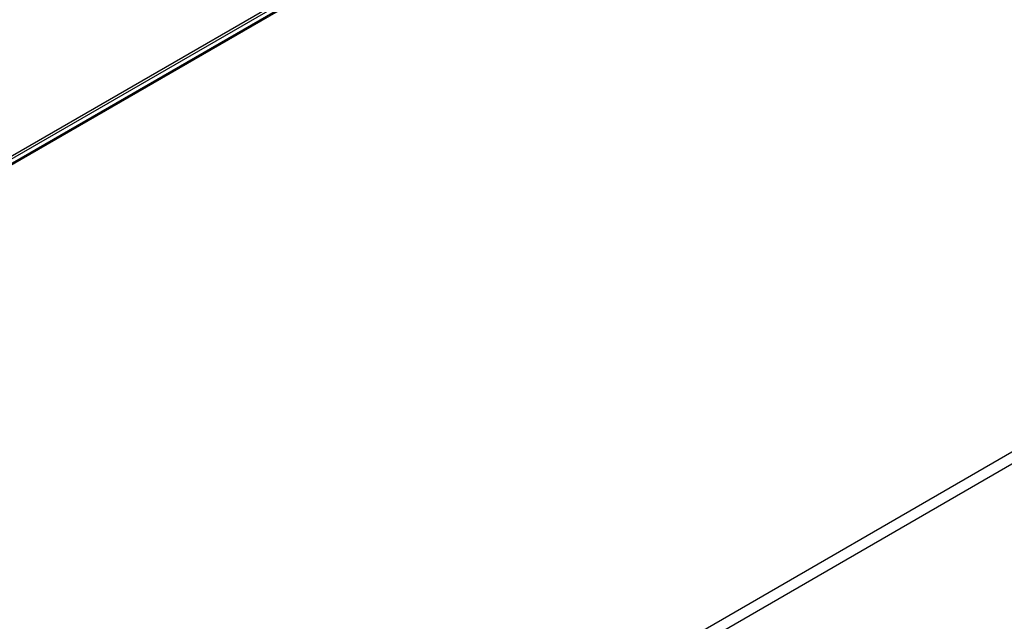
# Model space of a CAD drawing. Header units: millimetres. Extents: x 0 to 594, y 0 to 420.
# Tile 27 of 41: x 517 to 536, y 135 to 147. Entities that reach past the tile are written whole.
import ezdxf

# ---------------------------------------------------------------- set-up
doc = ezdxf.new("R2010")
doc.units = ezdxf.units.MM
doc.header["$LTSCALE"] = 32.67
doc.layers.get('0').update_dxf_attribs({"linetype": 'CONTINUOUS'})

msp = doc.modelspace()

# ---------------------------------------------------------------- linework, layer by layer
at = {"color": 7, "linetype": 'CONTINUOUS'}
msp.add_line((502.123, 135.4975), (534.8039, 154.3657), dxfattribs=at)
at = {"color": 9, "linetype": 'CONTINUOUS'}
for p, q in [((534.856, 154.362), (502.173, 135.4925)), ((501.942, 135.5363), (524.7004, 148.6758)), ((524.726, 148.6298), (501.9659, 135.4893)), ((516.6747, 127.1202), (550.0439, 146.3858)), ((550.1498, 146.2084), (516.7806, 126.9428))]:
    msp.add_line(p, q, dxfattribs=at)

doc.saveas('drawing.dxf')
